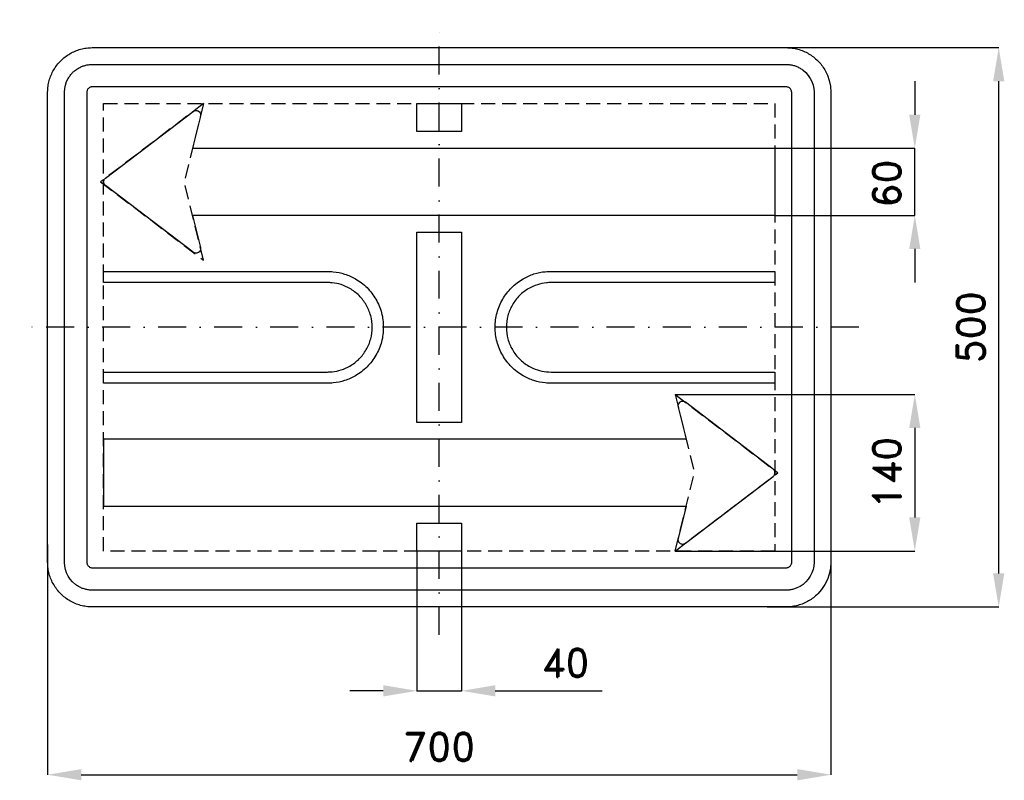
# Model space of a CAD drawing. Header units: millimetres. Extents: x -375 to 505, y -405 to 275.
import ezdxf

# ---------------------------------------------------------------- set-up
doc = ezdxf.new("R2010")
doc.units = ezdxf.units.MM
doc.header["$LTSCALE"] = 5
doc.linetypes.add('ČERCHOVANÁX2', pattern=[2, 1, -0.5, 0, -0.5])
doc.linetypes.add('ČÁRKOVANÁX2', pattern=[1.5, 1, -0.5])
doc.layers.add('Kóty', color=2, linetype='Continuous')
doc.layers.add('Značka', color=7, linetype='Continuous')
doc.styles.get("Standard").update_dxf_attribs({"font": 'romand.shx', "height": 25})
doc.dimstyles.get("Standard").update_dxf_attribs({"dimtxt": 25, "dimasz": 30, "dimexe": 0.18, "dimexo": 0.0625, "dimgap": 12.5, "dimtad": 1, "dimdec": 0, "dimzin": 0, "dimdsep": 46, "dimtxsty": 'Standard', "dimcen": 0.09, "dimadec": 0, "dimazin": 0, "dimtfac": 1, "dimtdec": 0, "dimtofl": 0, "dimtmove": 0, "dimatfit": 3, "dimfxl": 1, "dimtolj": 1, "dimtzin": 0, "dimarcsym": 0})

# ---------------------------------------------------------------- blocks, each defined once
blk = doc.blocks.new('*D0')
at = {"layer": 'Defpoints', "color": 0, "transparency": 16777216}
for p in [(-20, -200), (20, -200), (20, -325)]:
    blk.add_point(p, dxfattribs=at)
at = {"layer": 'Kóty', "color": 0, "lineweight": -2, "transparency": 16777216}
for p, q in [((-20, -200.06), (-20, -325.18)), ((20, -200.06), (20, -325.18)), ((-50, -325), (-80, -325)), ((50, -325), (145.48, -325))]:
    blk.add_line(p, q, dxfattribs=at)
at = {"layer": 'Kóty', "color": 0, "transparency": 16777216}
for points in [[(-50, -320), (-50, -330), (-20, -325)], [(50, -320), (50, -330), (20, -325)]]:
    blk.add_solid(points, dxfattribs=at)
at = {"layer": 'Kóty', "color": 0, "transparency": 16777216, "insert": (112.74, -300), "char_height": 25, "attachment_point": 5}
blk.add_mtext('\\A1;40', dxfattribs=at)
blk = doc.blocks.new('*D1')
at = {"layer": 'Defpoints', "color": 0, "transparency": 16777216}
for p in [(210.7, -60), (210.7, -200), (425, -200)]:
    blk.add_point(p, dxfattribs=at)
at = {"layer": 'Kóty', "color": 0, "lineweight": -2, "transparency": 16777216}
for p, q in [((210.76, -60), (425.18, -60)), ((425, -90), (425, -170)), ((210.76, -200), (425.18, -200))]:
    blk.add_line(p, q, dxfattribs=at)
at = {"layer": 'Kóty', "color": 0, "transparency": 16777216}
for points in [[(420, -90), (430, -90), (425, -60)], [(420, -170), (430, -170), (425, -200)]]:
    blk.add_solid(points, dxfattribs=at)
at = {"layer": 'Kóty', "color": 0, "transparency": 16777216, "insert": (400, -130), "char_height": 25, "attachment_point": 5, "rotation": 90}
blk.add_mtext('\\A1;140', dxfattribs=at)
blk = doc.blocks.new('*D2')
at = {"layer": 'Defpoints', "color": 0, "transparency": 16777216}
for p in [(279.96, 250), (500, 250), (293.06, -250)]:
    blk.add_point(p, dxfattribs=at)
at = {"layer": 'Kóty', "color": 0, "lineweight": -2, "transparency": 16777216}
for p, q in [((280.02, 250), (500.18, 250)), ((500, -220), (500, 220)), ((293.12, -250), (500.18, -250))]:
    blk.add_line(p, q, dxfattribs=at)
at = {"layer": 'Kóty', "color": 0, "transparency": 16777216}
for points in [[(495, 220), (505, 220), (500, 250)], [(495, -220), (505, -220), (500, -250)]]:
    blk.add_solid(points, dxfattribs=at)
at = {"layer": 'Kóty', "color": 0, "transparency": 16777216, "insert": (475, 0), "char_height": 25, "attachment_point": 5, "rotation": 90}
blk.add_mtext('\\A1;500', dxfattribs=at)
blk = doc.blocks.new('*D3')
at = {"layer": 'Defpoints', "color": 0, "transparency": 16777216}
for p in [(-350, -193.98), (350, -193.98), (350, -400)]:
    blk.add_point(p, dxfattribs=at)
at = {"layer": 'Kóty', "color": 0, "lineweight": -2, "transparency": 16777216}
for p, q in [((-350, -194.04), (-350, -400.18)), ((350, -194.04), (350, -400.18)), ((-320, -400), (320, -400))]:
    blk.add_line(p, q, dxfattribs=at)
at = {"layer": 'Kóty', "color": 0, "transparency": 16777216}
for points in [[(-320, -395), (-320, -405), (-350, -400)], [(320, -395), (320, -405), (350, -400)]]:
    blk.add_solid(points, dxfattribs=at)
at = {"layer": 'Kóty', "color": 0, "transparency": 16777216, "insert": (0, -375), "char_height": 25, "attachment_point": 5}
blk.add_mtext('\\A1;700', dxfattribs=at)

msp = doc.modelspace()

# ---------------------------------------------------------------- linework, layer by layer
at = {"layer": 'Kóty'}
for p, q in [((425, 220), (425, 190)), ((300.06, 160), (425.18, 160)), ((300.06, 100), (425.18, 100)), ((425, 70), (425, 40))]:
    msp.add_line(p, q, dxfattribs=at)
for points in [[(425, 100), (425, 160.03)], [(-20, -325), (20, -325)]]:
    msp.add_lwpolyline(points, dxfattribs=at)
for points in [[(420, 190), (430, 190), (425, 160)], [(420, 70), (430, 70), (425, 100)]]:
    msp.add_solid(points, dxfattribs=at)
at = {"layer": 'Značka', "color": 6, "linetype": 'ČÁRKOVANÁX2', "ltscale": 2.5}
for p, q in [((-210.7, 200), (-302.66, 130)), ((-210.7, 200), (-228.01, 130)), ((-302.66, 130), (-210.7, 60)), ((-210.7, 60), (-228.01, 130)), ((210.7, -60), (302.66, -130)), ((210.7, -60), (228.01, -130)), ((210.7, -200), (302.66, -130)), ((210.7, -200), (228.01, -130))]:
    msp.add_line(p, q, dxfattribs=at)
at = {"layer": 'Značka', "color": 6, "linetype": 'ČERCHOVANÁX2', "ltscale": 5}
for points in [[(0, -275), (0, 275)], [(375, 0), (-375, 0)]]:
    msp.add_lwpolyline(points, dxfattribs=at)
at = {"layer": 'Značka', "color": 5}
for points in [[(-310, -250), (-310.16, -250), (-310.31, -250, -0.032177), (-315.48, -249.64, -0.035444), (-320.55, -248.58, -0.036265), (-325.46, -246.92, -0.034422), (-330.09, -244.59, -0.03373), (-334.4, -241.71, -0.034072), (-338.28, -238.28, -0.034204), (-341.72, -234.4, -0.034223), (-344.59, -230.09, -0.034048), (-346.91, -225.46, -0.033416), (-348.58, -220.56, -0.034152), (-349.65, -215.48, -0.036741), (-350, -210.31), (-350, -210.16), (-350, -210), (-350, 210), (-350, 210.16), (-350, 210.31, -0.032179), (-349.64, 215.48, -0.035443), (-348.58, 220.55, -0.036259), (-346.92, 225.46, -0.034419), (-344.59, 230.09, -0.033729), (-341.71, 234.4, -0.034073), (-338.28, 238.28, -0.034191), (-334.4, 241.72, -0.034225), (-330.09, 244.59, -0.034056), (-325.46, 246.91, -0.033414), (-320.55, 248.58, -0.034128), (-315.48, 249.65, -0.036743), (-310.31, 250), (-310.16, 250), (-310, 250), (310, 250), (310.16, 250), (310.31, 250, -0.032183), (315.48, 249.64, -0.035447), (320.55, 248.58, -0.036274), (325.46, 246.92, -0.034414), (330.09, 244.59, -0.033745), (334.4, 241.71, -0.034097), (338.28, 238.28, -0.034187), (341.72, 234.4, -0.034206), (344.59, 230.09, -0.034029), (346.91, 225.46), (348.58, 220.55), (349.65, 215.48), (350, 210.31), (350, 210.16), (350, 210), (350, -210), (350, -210.16), (350, -210.31), (349.64, -215.48), (348.58, -220.56), (346.92, -225.46), (344.59, -230.09), (341.71, -234.4), (338.28, -238.28, -0.034234), (334.4, -241.72, -0.034205), (330.09, -244.59, -0.03403), (325.46, -246.91, -0.033421), (320.55, -248.58, -0.034122), (315.48, -249.65, -0.036743), (310.31, -250), (310.16, -250), (310, -250), (-310, -250)], [(-310, -235), (-310.1, -235), (-310.2, -235, -0.032182), (-313.42, -234.77, -0.03544), (-316.6, -234.11, -0.036256), (-319.66, -233.08, -0.034429), (-322.56, -231.62, -0.033711), (-325.25, -229.82), (-327.68, -227.68), (-329.82, -225.25), (-331.62, -222.56), (-333.07, -219.66), (-334.11, -216.6), (-334.78, -213.42), (-335, -210.2), (-335, -210.1), (-335, -210), (-335, 210), (-335, 210.1), (-335, 210.2), (-334.77, 213.42), (-334.11, 216.6), (-333.08, 219.66), (-331.62, 222.56, -0.033727), (-329.82, 225.25, -0.034118), (-327.68, 227.68, -0.03418), (-325.25, 229.82, -0.034225), (-322.56, 231.62, -0.034026), (-319.66, 233.07, -0.033406), (-316.6, 234.11, -0.034133), (-313.42, 234.78, -0.036735), (-310.2, 235), (-310.1, 235), (-310, 235), (310, 235), (310.1, 235), (310.2, 235, -0.032197), (313.42, 234.77, -0.035414), (316.6, 234.11, -0.036225), (319.66, 233.08, -0.034383), (322.56, 231.62, -0.033695), (325.25, 229.82), (327.68, 227.68), (329.82, 225.25), (331.62, 222.56), (333.07, 219.66), (334.11, 216.6), (334.78, 213.42), (335, 210.2), (335, 210.1), (335, 210), (335, -210), (335, -210.1), (335, -210.2), (334.77, -213.42), (334.11, -216.6), (333.08, -219.66), (331.62, -222.56), (329.82, -225.25), (327.68, -227.68), (325.25, -229.82), (322.56, -231.62), (319.66, -233.07, -0.033376), (316.6, -234.11, -0.034134), (313.42, -234.78, -0.036748), (310.2, -235), (310.1, -235), (310, -235), (-310, -235)], [(-310, -215), (310, -215), (310.02, -215), (310.04, -215, 0.032191), (310.68, -214.96), (311.32, -214.82), (311.93, -214.62), (312.51, -214.32), (313.05, -213.96), (313.54, -213.54), (313.96, -213.05), (314.32, -212.51), (314.61, -211.93), (314.82, -211.32), (314.96, -210.69), (315, -210.04), (315, -210.02), (315, -210), (315, 210), (315, 210.02), (315, 210.04), (314.95, 210.68), (314.82, 211.32), (314.62, 211.93), (314.32, 212.51), (313.96, 213.05), (313.54, 213.54), (313.05, 213.97), (312.51, 214.32), (311.93, 214.61), (311.32, 214.82), (310.68, 214.96, 0.036708), (310.04, 215), (310.02, 215), (310, 215), (-310, 215), (-310.02, 215), (-310.04, 215, 0.032266), (-310.68, 214.96, 0.035358), (-311.32, 214.82), (-311.93, 214.62), (-312.51, 214.32), (-313.05, 213.96), (-313.54, 213.54), (-313.96, 213.05), (-314.32, 212.51), (-314.61, 211.93), (-314.82, 211.32), (-314.96, 210.68), (-315, 210.04), (-315, 210.02), (-315, 210), (-315, -210), (-315, -210.02), (-315, -210.04), (-314.95, -210.69), (-314.82, -211.32), (-314.62, -211.93), (-314.32, -212.51), (-313.96, -213.05), (-313.54, -213.54), (-313.05, -213.97), (-312.51, -214.32), (-311.93, -214.61), (-311.32, -214.82), (-310.68, -214.96, 0.036731), (-310.04, -215), (-310.02, -215), (-310, -215)], [(297.34, 160), (300, 160), (300, 100), (257, 100), (-220.59, 100), (-213.48, 71.26), (-213.44, 71.06), (-213.4, 70.86), (-213.36, 70.06), (-213.48, 69.26), (-213.84, 68.33), (-214.43, 67.51), (-215.2, 66.86), (-216.1, 66.42, -0.064857), (-217.08, 66.2, -0.063643), (-218.09, 66.24, -0.052734), (-218.87, 66.44), (-219.59, 66.8), (-219.76, 66.91), (-219.92, 67.02), (-298.39, 126.75), (-298.53, 126.87), (-298.68, 126.99), (-299.18, 127.54), (-299.57, 128.18), (-299.9, 129.07), (-300, 130), (-299.9, 130.93), (-299.57, 131.82), (-299.19, 132.46), (-298.68, 133.01), (-298.53, 133.13), (-298.39, 133.25), (-219.92, 192.97), (-219.76, 193.09), (-219.59, 193.2), (-218.87, 193.56, -0.052722), (-218.09, 193.76, -0.065553), (-217.08, 193.8, -0.065506), (-216.1, 193.58, -0.065288), (-215.2, 193.14), (-214.43, 192.49), (-213.85, 191.67), (-213.48, 190.74), (-213.35, 189.94), (-213.4, 189.14), (-213.43, 188.94), (-213.48, 188.74), (-220.59, 160), (297.34, 160)], [(-300, -40), (-100, -40, 0.003573), (-97.91, -39.92, 0.010736), (-95.82, -39.78, 0.055804), (-87.65, -38.1, 0.055978), (-80, -34.64, 0.069591), (-71.66, -28.34, 0.069566), (-65.36, -20, 0.069477), (-61.29, -10.37, 0.069018), (-60, 0, 0.068827), (-61.3, 10.38, 0.069168), (-65.36, 20, 0.068986), (-71.67, 28.32, 0.067659), (-80, 34.64, 0.055955), (-87.65, 38.15, 0.06096), (-95.82, 39.78, 0.012212), (-97.91, 39.92), (-100, 40), (-300, 40), (-300, 50), (-100, 50, -0.003585), (-97.39, 49.9, -0.010741), (-94.77, 49.73, -0.055751), (-84.56, 47.63, -0.055968), (-75, 43.3, -0.069586), (-64.58, 35.43, -0.069551), (-56.7, 25, -0.069488), (-51.62, 12.97, -0.069046), (-50, 0, -0.068831), (-51.63, -12.97, -0.069148), (-56.7, -25, -0.068975), (-64.59, -35.39, -0.067617), (-75, -43.3, -0.055982), (-84.56, -47.69, -0.061114), (-94.77, -49.73, -0.012248), (-97.39, -49.91, -0.004089), (-100, -50), (-300, -50), (-300, -40)], [(300, -40), (300, -50), (100, -50, -0.003597), (97.39, -49.9, -0.010765), (94.77, -49.73, -0.055835), (84.56, -47.63, -0.055996), (75, -43.3, -0.069571), (64.58, -35.43, -0.069545), (56.7, -25, -0.069469), (51.62, -12.97, -0.069027), (50, 0, -0.06885), (51.63, 12.97, -0.069165), (56.7, 25, -0.068981), (64.59, 35.39, -0.067617), (75, 43.3, -0.055968), (84.56, 47.68, -0.061012), (94.77, 49.73, -0.012213), (97.39, 49.91, -0.004066), (100, 50), (300, 50), (300, 40), (100, 40, 0.003573), (97.91, 39.92, 0.010707), (95.82, 39.78, 0.055702), (87.65, 38.1, 0.055975), (80, 34.64, 0.069612), (71.66, 28.34, 0.069573), (65.36, 20, 0.069455), (61.29, 10.37, 0.069041), (60, 0, 0.068851), (61.3, -10.38, 0.069147), (65.36, -20, 0.068962), (71.67, -28.31, 0.067618), (80, -34.64, 0.055989), (87.65, -38.15, 0.061081), (95.82, -39.78, 0.012242), (97.91, -39.92), (100, -40), (300, -40)], [(-297.34, -100), (-300, -100), (-300, -160), (-257, -160), (220.59, -160), (213.48, -188.74), (213.44, -188.94), (213.4, -189.14), (213.36, -189.94), (213.48, -190.74), (213.84, -191.67), (214.43, -192.49), (215.2, -193.15), (216.1, -193.58, 0.064876), (217.08, -193.8, 0.063662), (218.09, -193.76, 0.052718), (218.87, -193.56), (219.59, -193.2), (219.76, -193.09), (219.92, -192.97), (298.39, -133.25), (298.53, -133.13), (298.68, -133.01), (299.18, -132.46), (299.57, -131.81), (299.9, -130.93), (300, -130), (299.9, -129.07), (299.57, -128.19), (299.19, -127.54), (298.68, -126.99), (298.53, -126.87), (298.39, -126.75), (219.92, -67.02), (219.76, -66.91), (219.59, -66.8), (218.87, -66.44), (218.09, -66.24, 0.065495), (217.08, -66.2, 0.065446), (216.1, -66.42), (215.2, -66.86), (214.43, -67.51), (213.85, -68.33), (213.48, -69.26), (213.35, -70.06), (213.4, -70.86), (213.43, -71.06), (213.48, -71.26), (220.59, -100), (-297.34, -100)]]:
    msp.add_lwpolyline(points, format="xyb", dxfattribs=at)
at = {"layer": 'Značka', "color": 6, "linetype": 'ČÁRKOVANÁX2', "ltscale": 2.5}
msp.add_lwpolyline([(300, -200), (-300, -200), (-300, 200), (300, 200), (300, -200)], dxfattribs=at)
at = {"layer": 'Značka', "color": 5}
for points in [[(20, 200), (20, 175), (-20, 175), (-20, 200), (20, 200)], [(20, -85), (-20, -85), (-20, 85), (20, 85), (20, -85)], [(-20, -200), (-20, -175), (20, -175), (20, -200), (-20, -200)]]:
    msp.add_lwpolyline(points, dxfattribs=at)

# ---------------------------------------------------------------- texts
at = {"layer": 'Kóty', "insert": (400, 128.51), "char_height": 25, "attachment_point": 5, "rotation": 90}
msp.add_mtext('\\A1;60', dxfattribs=at)

# ---------------------------------------------------------------- dimensions: what is measured, and where the dimension line sits
at = {"layer": 'Kóty'}
for base, p1, p2, picture, middle in [((500, 250), (293.06, -250), (279.96, 250), '*D2', (475, 0)), ((425, -200), (210.7, -60), (210.7, -200), '*D1', (400, -130))]:
    dim = msp.add_linear_dim(base=base, p1=p1, p2=p2, angle=90, dimstyle='Standard', dxfattribs=at)
    dim.commit()
    dim.dimension.update_dxf_attribs({"geometry": picture, "text_midpoint": middle})
for base, p1, p2, picture, middle in [((350, -400), (-350, -193.98), (350, -193.98), '*D3', (0, -375)), ((20, -325), (-20, -200), (20, -200), '*D0', (112.74, -300))]:
    dim = msp.add_linear_dim(base=base, p1=p1, p2=p2, dimstyle='Standard', dxfattribs=at)
    dim.commit()
    dim.dimension.update_dxf_attribs({"geometry": picture, "text_midpoint": middle})

doc.saveas('drawing.dxf')
